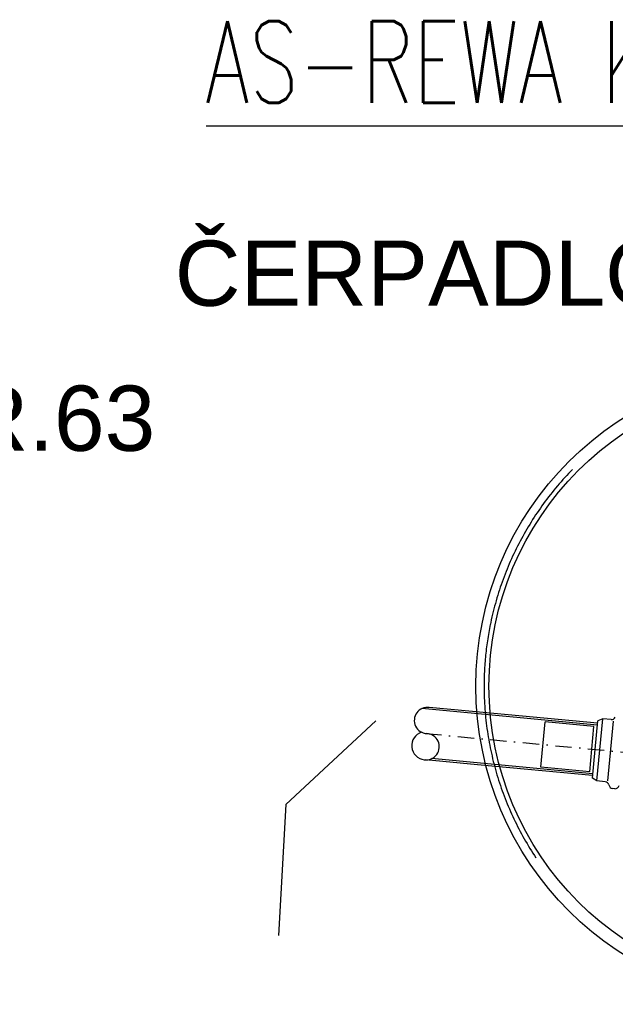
# Model space of a CAD drawing. Extents: x -12025 to 39812, y -28775 to 12.
# Tile 38 of 90: x 14444 to 16270, y -7333 to -4315. Entities that reach past the tile are written whole.
import ezdxf
from ezdxf.enums import TextEntityAlignment as Align

# ---------------------------------------------------------------- set-up
doc = ezdxf.new("R2010")
doc.units = 0
doc.header["$MEASUREMENT"] = 0
doc.linetypes.add('DASHDOT', pattern=[1, 0.5, -0.25, 0, -0.25])
doc.linetypes.add('Dashed_1', pattern=[1905, 1270, -635])
doc.layers.add('OÚ Dukovany zásuvky', color=92, linetype='Continuous')
doc.layers.add('Zakladni', color=7, linetype='Continuous')
doc.styles.add('Arial', font='txt')
doc.styles.add('Romans', font='Romans.shx')
doc.linetypes.add('VODA_PITNA_PODZ', pattern='A,35,-15,[117,Cadkon.shx,S=1.25,R=0,X=0,Y=0],-50', length=100)

# ---------------------------------------------------------------- blocks, each defined once
blk = doc.blocks.new('Zásuvka (36)')
at = {"color": 0, "linetype": 'Continuous', "const_width": 25}
for points in [[(-125, 0, -0.414214), (0, 125)], [(0, -125, -0.414214), (-125, 0)]]:
    blk.add_lwpolyline(points, format="xyb", dxfattribs=at)
blk.add_lwpolyline([(-250, 0), (-125, 0)], dxfattribs=at)
at = {"color": 0, "linetype": 'Continuous', "style": 'Arial'}
blk.add_text('ČERPADLO SPLAŠKOVÉ VODY', height=200, dxfattribs=at).set_placement((125, 933.1), align=Align.CENTER)
blk = doc.blocks.new('(12)')
at = {"color": 36, "linetype": 'Continuous', "style": 'Arial'}
blk.add_text('KOPOFLEX PR.63', height=200, dxfattribs=at).set_placement((544.8, -2638))

msp = doc.modelspace()

# ---------------------------------------------------------------- linework, layer by layer
at = {"layer": 'OÚ Dukovany zásuvky', "linetype": 'Continuous'}
for p, q in [((15016.3, -4640.5), (19047.6, -4640.5)), ((15820.5, -6434.5), (15699.6, -6423.1)), ((15260.5, -6720.2), (15536.4, -6464.2)), ((15847, -6598.4), (15688.3, -6583.5)), ((16268.3, -6672.5), (16261.5, -6671.9)), ((15260.5, -6720.2), (15237.9, -7122.2))]:
    msp.add_line(p, q, dxfattribs=at)
at = {"layer": 'OÚ Dukovany zásuvky', "linetype": 'Dashed_1', "ltscale": 100}
for p, q in [((16214.8, -6477), (15677.2, -6426.4)), ((16215.3, -6471.6), (15820.5, -6434.5)), ((16231.1, -6457.9), (16216.1, -6463.6)), ((16256.8, -6460.3), (16231.1, -6457.9)), ((16215.9, -6465.6), (16215.9, -6465.6)), ((16200.8, -6626.3), (15707, -6579.8)), ((16200.3, -6631.6), (15847, -6598.4)), ((16199.5, -6639.6), (16199.5, -6639.6)), ((16213.2, -6648.1), (16199.5, -6639.6)), ((16238.9, -6650.5), (16213.2, -6648.1))]:
    msp.add_line(p, q, dxfattribs=at)
at = {"layer": 'OÚ Dukovany zásuvky', "linetype": 'Dashed_1', "ltscale": 60}
for p, q in [((16213.2, -6648.1), (16231.1, -6457.9)), ((16199.5, -6639.6), (16216.1, -6463.6))]:
    msp.add_line(p, q, dxfattribs=at)
at = {"layer": 'OÚ Dukovany zásuvky', "linetype": 'Dashed_1', "ltscale": 80}
for p, q in [((16041.9, -6606.3), (16055.1, -6466.9)), ((16204.4, -6481), (16055.1, -6466.9)), ((16191.3, -6620.4), (16204.4, -6481)), ((16247.2, -6647.5), (16264.4, -6464.8)), ((16191.3, -6620.4), (16041.9, -6606.3))]:
    msp.add_line(p, q, dxfattribs=at)
at = {"layer": 'OÚ Dukovany zásuvky', "linetype": 'DASHDOT', "ltscale": 100}
msp.add_line((15687.4, -6502.6), (18082.8, -6728.1), dxfattribs=at)
at = {"layer": 'OÚ Dukovany zásuvky', "linetype": 'VODA_PITNA_PODZ'}
msp.add_circle((16817.6, -6357.9), 975, dxfattribs=at)
at = {"layer": 'OÚ Dukovany zásuvky', "linetype": 'VODA_PITNA_PODZ', "ltscale": 100}
msp.add_circle((16817.6, -6357.9), 935, dxfattribs=at)
at = {"layer": 'OÚ Dukovany zásuvky', "linetype": 'Dashed_1', "ltscale": 100}
for start, end in [(135.6049, 168.6421), (168.501, 180.7461), (-179.3951, -146.3579)]:
    msp.add_arc((16817.6, -6357.9), 950, start, end, dxfattribs=at)
at = {"layer": 'OÚ Dukovany zásuvky', "linetype": 'Continuous'}
for centre, radius, start, end in [((15694, -6462.9), 40.2, 81.9191, 267.3279), ((16258, -6447.5), 12.9, -95.3765, -23.1884), ((15689.1, -6540.2), 43.1, 107.3154, 263.9288), ((15690.2, -6543.3), 40.2, -98.0809, 87.3279), ((16237.7, -6663.3), 12.9, 12.4355, 84.6235), ((16264.2, -6658), 14.1, -169.6708, -100.9443), ((16268.3, -6658.4), 14.1, -89.8086, -17.4204)]:
    msp.add_arc(centre, radius, start, end, dxfattribs=at)

# ---------------------------------------------------------------- block references
msp.add_blockref('Zásuvka (36)', (16875, -6125), dxfattribs=at)
at = {"layer": 'Zakladni', "color": 36, "linetype": 'Continuous'}
msp.add_blockref('(12)', (11955.2, -2998.4), dxfattribs=at)

# ---------------------------------------------------------------- texts
at = {"layer": 'OÚ Dukovany zásuvky', "linetype": 'Continuous', "style": 'Romans', "width": 0.7}
msp.add_text('AS-REWA KOMBI 5EO -4,7m3', height=250, dxfattribs=at).set_placement((15013.5, -4569.3))

doc.saveas('drawing.dxf')
